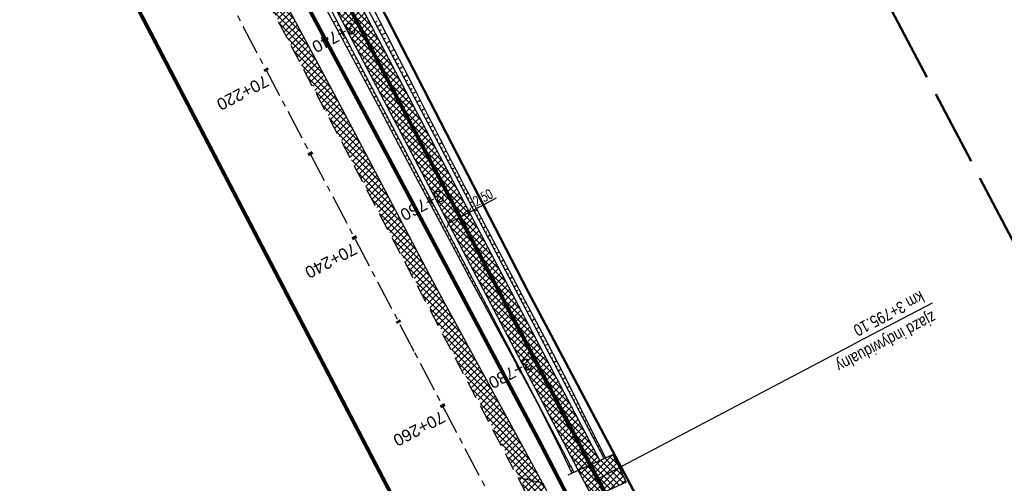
# Model space of a CAD drawing. Header units: metres. Extents: x 7529615 to 7533751, y 5721195 to 5727898.
# Tile 22 of 138: x 7531424 to 7531528, y 5724446 to 5724494. Entities that reach past the tile are written whole.
import ezdxf

# ---------------------------------------------------------------- set-up
doc = ezdxf.new("R2010")
doc.units = ezdxf.units.M
doc.header["$PDMODE"] = 1
doc.header["$PDSIZE"] = 0.3
for name, pattern in [('CENTER', [50.8, 31.75, -6.35, 6.35, -6.35]), ('CENTER2', [28.575, 19.05, -3.175, 3.175, -3.175]), ('HIDDEN', [9.525, 6.35, -3.175]), ('L_0_09', [2.5, 2, -0.5])]:
    doc.linetypes.add(name, pattern=pattern)
for name, color, linetype in [('C-DROGI-SYTUACJA-ETYKIETY', 7, 'Continuous'), ('D-hatch-pobocza', 131, 'Continuous'), ('D-hatch-zjazdy-BA', 244, 'Continuous'), ('D-hatch-zjazdy-kruszywo', 111, 'Continuous'), ('D-pobocza', 60, 'Continuous'), ('D-rowy', 160, 'Continuous'), ('D-skarpa', 2, 'Continuous'), ('D-skarpa-kreskowanie', 2, 'Continuous'), ('D-wymiary', 1, 'Continuous')]:
    doc.layers.add(name, color=color, linetype=linetype)
for name, color, linetype, lineweight, true_color in [('D-hatch-ciag-pieszo-rowerowy', 7, 'Continuous', 13, 0xff9f80), ('D-linia-podzialowa-ZRID', 7, 'Continuous', 50, 0x40ff00), ('zakres-mdcp', 7, 'L_0_09', 50, 0xff05ff)]:
    doc.layers.add(name, color=color, linetype=linetype, lineweight=lineweight, true_color=true_color)
for name, color, linetype, lineweight in [('D-krawędzie', 3, 'Continuous', 30), ('D-obrzeża', 2, 'Continuous', 30), ('D-oś', 2, 'CENTER', 30), ('D-pas-drogowy', 7, 'HIDDEN', 50), ('D-zjazdy', 202, 'Continuous', 30), ('D-zjazdy-opis', 202, 'Continuous', 30)]:
    doc.layers.add(name, color=color, linetype=linetype, lineweight=lineweight)
doc.layers.add('poprzeczki', color=7, linetype='Continuous', true_color=0x0000c7)
doc.styles.add('2mm08', font='arial.ttf', dxfattribs={"width": 0.8})
doc.styles.add('DIMTEXT', font='simplex.shx', dxfattribs={"width": 0.7})
doc.styles.get("Standard").update_dxf_attribs({"font": 'arial.ttf'})
doc.dimstyles.new('500', dxfattribs={"dimtxt": 1, "dimasz": 0.7, "dimexe": 0.2, "dimexo": 0.5, "dimgap": 0.2, "dimtad": 1, "dimrnd": 0.005, "dimzin": 0, "dimdsep": 46, "dimtxsty": 'DIMTEXT', "dimblk": 'ARCHTICK', "dimcen": 0, "dimclrd": 256, "dimclre": 256, "dimclrt": 2, "dimadec": 5, "dimazin": 0, "dimtfac": 1, "dimtofl": 0, "dimtmove": 0, "dimatfit": 3, "dimfxl": 1, "dimtolj": 1, "dimtzin": 0, "dimlwd": -1, "dimlwe": -1, "dimarcsym": 0})
pattern_1 = [(45, (0.88535, 0.46493), (-0.33675960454, 0.33675960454), []), (135, (0.88535, 0.46493), (-0.33675960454, -0.33675960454), [])]
pattern_2 = [(45, (0, 0), (-0.33675960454, 0.33675960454), []), (135, (0, 0), (-0.33675960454, -0.33675960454), [])]

# ---------------------------------------------------------------- blocks, each defined once
blk = doc.blocks.new('AeccTickLine')
at = {"color": 0, "linetype": 'ByBlock', "lineweight": -2}
blk.add_line((0, 1), (0, -1), dxfattribs=at)
blk = doc.blocks.new('_ArchTick')
at = {"color": 0, "linetype": 'ByBlock', "const_width": 0.15}
blk.add_lwpolyline([(-0.5, -0.5), (0.5, 0.5)], dxfattribs=at)
blk = doc.blocks.new('*D93')
at = {"layer": 'D-wymiary', "linetype": 'ByBlock', "transparency": 16777216}
for p, q in [((7531471.12, 5724474.16), (7531473.99, 5724475.66)), ((7531470.89, 5724474.6), (7531471.03, 5724474.33)), ((7531468.91, 5724472.99), (7531471.12, 5724474.16)), ((7531468.68, 5724473.43), (7531468.82, 5724473.17))]:
    blk.add_line(p, q, dxfattribs=at)
at = {"layer": 'Defpoints', "color": 0, "linetype": 'ByBlock', "transparency": 16777216}
for p in [(7531471.12, 5724474.16), (7531471.12, 5724474.16), (7531468.91, 5724472.99)]:
    blk.add_point(p, dxfattribs=at)
at = {"layer": 'D-wymiary', "linetype": 'ByBlock', "transparency": 16777216, "xscale": 0.6999999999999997, "yscale": 0.6999999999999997, "zscale": 0.6999999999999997}
for p, rotation in [((7531471.12, 5724474.16), 27.7463826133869), ((7531468.91, 5724472.99), 207.7463826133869)]:
    blk.add_blockref('_ArchTick', p, dxfattribs=dict(at, rotation=rotation))
at = {"layer": 'D-wymiary', "color": 2, "linetype": 'ByBlock', "transparency": 16777216, "insert": (7531472.54, 5724475.69), "char_height": 1, "attachment_point": 5, "rotation": 27.7464, "style": 'DIMTEXT'}
blk.add_mtext('\\A1;2.50', dxfattribs=at)

msp = doc.modelspace()

# ---------------------------------------------------------------- hatches: boundary and pattern name
at = {"layer": 'D-hatch-ciag-pieszo-rowerowy'}
h = msp.add_hatch(dxfattribs=at)
h.set_pattern_fill('ANSI37', color=256, scale=0.15, style=0)
h.set_pattern_definition(pattern_1)
h.paths.add_polyline_path([(7531426.003, 5724559.81), (7531399.692, 5724609.942), (7531381.172, 5724645.403), (7531371.149, 5724664.426), (7531369.294, 5724662.583), (7531378.958, 5724644.242), (7531397.477, 5724608.783), (7531423.79, 5724558.646), (7531445.036, 5724518.378), (7531473.71, 5724463.87), (7531482.589, 5724446.952), (7531484.87, 5724447.986), (7531475.922, 5724465.034), (7531447.248, 5724519.543)])
at = {"layer": 'D-hatch-pobocza'}
h = msp.add_hatch(dxfattribs=at)
h.set_pattern_fill('ANSI37', color=256, scale=0.15, style=0)
h.set_pattern_definition(pattern_2)
h.paths.add_polyline_path([(7531410.67, 5724574.2), (7531398.06, 5724598.28), (7531373.71, 5724644.55), (7531366.184, 5724659.134), (7531365.969, 5724658.886), (7531365.498, 5724656.917), (7531373.645, 5724641.454), (7531392.162, 5724605.999), (7531418.48, 5724555.853), (7531439.727, 5724515.582), (7531476.36, 5724446.19), (7531478.829, 5724445.626), (7531467.27, 5724466.87), (7531457.65, 5724485.09), (7531437.94, 5724521.98), (7531423.89, 5724548.61)])
at = {"layer": 'D-hatch-zjazdy-BA'}
h = msp.add_hatch(dxfattribs=at)
h.set_pattern_fill('ANSI37', color=256, scale=0.15, style=0)
h.set_pattern_definition(pattern_1)
h.paths.add_polyline_path([(7531484.103, 5724444.068), (7531487.632, 5724445.721), (7531486.23, 5724448.603), (7531482.589, 5724446.952)])
at = {"layer": 'D-hatch-zjazdy-kruszywo'}
h = msp.add_hatch(dxfattribs=at)
h.set_pattern_fill('ANSI37', color=256, scale=0.15, style=0)
h.set_pattern_definition(pattern_2)
h.paths.add_polyline_path([(7531478.829, 5724445.626), (7531476.36, 5724446.19), (7531479.925, 5724439.394), (7531481.151, 5724441.172)])

# ---------------------------------------------------------------- linework, layer by layer
at = {"layer": 'D-krawędzie', "linetype": 'HIDDEN', "ltscale": 0.3, "flags": 128}
msp.add_lwpolyline([(7530572.01, 5726166.06), (7530620.381, 5726072.761), (7530641.555, 5726032.008), (7530660.961, 5725995.07), (7530689.128, 5725941.54), (7530707.336, 5725907.032), (7530725.256, 5725873.093), (7530743.97, 5725837.654), (7530770.527, 5725787.119), (7530787.864, 5725754.267), (7530809.898, 5725712.542), (7530824.739, 5725684.389), (7530840.856, 5725653.693), (7530860.675, 5725616.154), (7530865.283, 5725607.394), (7530878.05, 5725583.08), (7530918.172, 5725507.178), (7530950.163, 5725446.305), (7530993.419, 5725364.265), (7531022.766, 5725308.719), (7531053.81, 5725249.872), (7531081.166, 5725197.875), (7531103.902, 5725154.541), (7531128.123, 5725108.448), (7531149.3, 5725068.25), (7531167.38, 5725033.767), (7531197.165, 5724976.988), (7531228.151, 5724918.034), (7531253.153, 5724870.491), (7531286.796, 5724806.654), (7531306.74, 5724768.665), (7531335.094, 5724714.652), (7531357.319, 5724672.439), (7531373.645, 5724641.454), (7531392.162, 5724605.999), (7531418.48, 5724555.853), (7531439.727, 5724515.582), (7531468.399, 5724461.077), (7531491.782, 5724416.528), (7531531.99, 5724339.833), (7531557.227, 5724291.659), (7531569.852, 5724267.577), (7531591.376, 5724226.548), (7531610.004, 5724191.103), (7531616.883, 5724177.999), (7531629.985, 5724153.025), (7531641.007, 5724132.022), (7531664.906, 5724087.617), (7531677.644, 5724064.786), (7531683.112, 5724054.988), (7531686.753, 5724048.18), (7531695.448, 5724031.697), (7531703.749, 5724015.917), (7531709.214, 5724005.514), (7531719.389, 5723986.147), (7531726.295, 5723973), (7531732.741, 5723960.736), (7531735.13, 5723956.19)], dxfattribs=at)
at = {"layer": 'D-linia-podzialowa-ZRID', "color": 12, "ltscale": 15, "true_color": 0xc70000}
msp.add_lwpolyline([(7531170.59, 5725055.606), (7531170.59, 5725055.606), (7531173.733, 5725044.081), (7531215.342, 5724964.86), (7531238.054, 5724921.685), (7531262.39, 5724875.283), (7531295.587, 5724811.266), (7531348.488, 5724712.363), (7531363.741, 5724682.684), (7531366.987, 5724675.865), (7531382.541, 5724646.111), (7531401.299, 5724610.875), (7531428.965, 5724558.862), (7531449.111, 5724520.398), (7531477.293, 5724465.831), (7531500.996, 5724421.113), (7531512.122, 5724400.549), (7531513.782, 5724396.757), (7531513.782, 5724396.757)], dxfattribs=at)
at = {"layer": 'D-obrzeża'}
msp.add_lwpolyline([(7531162.547, 5725061.318), (7531165.882, 5725054.959, -0.0685737), (7531167.27, 5725051.106), (7531167.915, 5725048.068, 0.0687895), (7531170.704, 5725040.34), (7531202.515, 5724979.795), (7531233.696, 5724920.95), (7531258.824, 5724873.473), (7531292.225, 5724809.507), (7531312.052, 5724771.454), (7531340.423, 5724719.339, -0.0090201), (7531345.426, 5724709.741), (7531362.629, 5724675.233), (7531378.958, 5724644.242), (7531397.477, 5724608.783), (7531423.79, 5724558.646), (7531445.036, 5724518.378), (7531473.71, 5724463.87), (7531497.095, 5724419.316), (7531505.905, 5724402.511, -0.0331712), (7531508.586, 5724396.451), (7531511.248, 5724389.164)], format="xyb", dxfattribs=at)
msp.add_lwpolyline([(7531484.87, 5724447.986), (7531475.922, 5724465.034), (7531447.248, 5724519.543), (7531426.003, 5724559.81), (7531399.692, 5724609.942), (7531381.172, 5724645.403), (7531371.149, 5724664.426)], dxfattribs=at)
at = {"layer": 'D-oś', "linetype": 'CENTER2', "lineweight": 35, "ltscale": 0.2}
msp.add_lwpolyline([(7531156.869, 5725074.83), (7531166.993, 5725055.55, -0.0687315), (7531168.479, 5725051.432), (7531169.1, 5725048.503, 0.0687825), (7531171.89, 5725040.776), (7531203.621, 5724980.378), (7531234.8, 5724921.535), (7531259.931, 5724874.055), (7531293.333, 5724810.086), (7531313.16, 5724772.033), (7531341.529, 5724719.923, -0.0090232), (7531346.533, 5724710.322), (7531363.735, 5724675.815), (7531380.065, 5724644.823), (7531398.584, 5724609.363), (7531424.897, 5724559.228), (7531446.142, 5724518.961), (7531474.816, 5724464.452), (7531498.201, 5724419.897)], format="xyb", dxfattribs=at)
at = {"layer": 'D-oś', "ltscale": 0.1}
msp.add_lwpolyline([(7531488.683, 5724414.901), (7531465.302, 5724459.448), (7531436.63, 5724513.951), (7531415.383, 5724554.223), (7531389.061, 5724604.375), (7531370.545, 5724639.828), (7531354.222, 5724670.808), (7531331.996, 5724713.024), (7531303.641, 5724767.038), (7531283.699, 5724805.024), (7531250.055, 5724868.862), (7531225.053, 5724916.406), (7531194.065, 5724975.362), (7531164.28, 5725032.142), (7531146.202, 5725066.622)], dxfattribs=at)
at = {"layer": 'D-pas-drogowy', "ltscale": 0.2, "flags": 128}
msp.add_lwpolyline([(7531633.019, 5724182.834, 0.4, 0.4, 0), (7531617.559, 5724211.608, 0.4, 0.4, 0), (7531566.784, 5724302.736, 0.4, 0.4, 0), (7531538.419, 5724356.47, 0.4, 0.4, 0), (7531526.32, 5724379.39, 0.4, 0.4, 0), (7531516.102, 5724393.607, 0.4, 0.4, 0.0014851), (7531513.78, 5724396.838, 0.4, 0.4, 0), (7531501.87, 5724413.41, 0.4, 0.4, 0), (7531474.926, 5724464.508, 0.4, 0.4, 0), (7531446.2, 5724518.992, 0.4, 0.4, 0), (7531424.962, 5724559.262, 0.4, 0.4, 0), (7531398.444, 5724609.566, 0.4, 0.4, 0), (7531379.647, 5724645.216, 0.4, 0.4, 0), (7531365.23, 5724672.56, 0.4, 0.4, 0), (7531341.306, 5724717.915, 0.4, 0.4, 0), (7531312.9, 5724771.789, 0.4, 0.4, 0), (7531292.591, 5724810.307, 0.4, 0.4, 0), (7531259.392, 5724873.271, 0.4, 0.4, 0), (7531233.74, 5724921.923, 0.4, 0.4, 0), (7531203.073, 5724980.092, 0.4, 0.4, 0), (7531173.471, 5725036.225, 0.4, 0.4, 0), (7531168.27, 5725046.09, 0.4, 0.4, 0), (7531172.29, 5725062.58, 0.4, 0.4, 0), (7531166.31, 5725074.58, 0.4, 0.4, 0), (7531150.32, 5725079.6, 0.4, 0.4, 0), (7531141.5, 5725096.43, 0.4, 0.4, 0), (7531109.312, 5725157.814, 0.4, 0.4, 0), (7531086.641, 5725201.048, 0.4, 0.4, 0), (7531059.198, 5725253.384, 0.4, 0.4, 0), (7531028.207, 5725312.489, 0.4, 0.4, 0), (7530999.105, 5725367.99, 0.4, 0.4, 0), (7530956.248, 5725449.725, 0.4, 0.4, 0), (7530924.398, 5725510.464, 0.4, 0.4, 0), (7530897.51, 5725561.74, 0.4, 0.4, 0), (7530894.46, 5725566.14, 0.4, 0.4, 0), (7530892.16, 5725570.49, 0.4, 0.4, 0), (7530869.363, 5725613.307, 0.4, 0.4, 0), (7530861.694, 5725627.705, 0.4, 0.4, 0), (7530852.74, 5725644.52, 0.4, 0.4, 0), (7530831.51, 5725684.2, 0.4, 0.4, 0), (7530811.13, 5725722.52, 0.4, 0.4, 0), (7530792.348, 5725757.941, 0.4, 0.4, 0), (7530768.03, 5725803.8, 0.4, 0.4, 0), (7530748.769, 5725840.179, 0.4, 0.4, 0), (7530727.7, 5725879.97, 0.4, 0.4, 0), (7530712.098, 5725909.545, 0.4, 0.4, 0), (7530693.644, 5725944.645, 0.4, 0.4, 0), (7530665.702, 5725997.539, 0.4, 0.4, 0), (7530641.76, 5726042.88, 0.4, 0.4, 0), (7530616.5, 5726091.48, 0.4, 0.4, 0), (7530604.628, 5726114.32, 0.4, 0.4, -0.0077628), (7530602.5, 5726118.43, 0.4, 0.4, 0), (7530603.992, 5726123.395, 0.4, 0.4, 0), (7530606.53, 5726131.84, 0.4, 0.4, 0), (7530603.27, 5726136.83, 0.4, 0.4, 0), (7530593.776, 5726151.369, 0.4, 0.4, 0), (7530590.203, 5726156.84, 0.4, 0.4, 0), (7530583.3, 5726167.41, 0.4, 0.4, 0), (7530580.578, 5726170.428, 0.4, 0.4, 0), (7530575.85, 5726175.67, 0.4, 0.4, 0), (7530569.01, 5726186.66, 0.4, 0.4, 0), (7530562.555, 5726199.189, 0.4, 0.4, 0), (7530555.67, 5726211.39, 0.4, 0.4, 0), (7530548.29, 5726224.23, 0.4, 0.4, 0), (7530540.58, 5726237.71, 0.4, 0.4, 0), (7530532.68, 5726252.65, 0.4, 0.4, 0), (7530524.06, 5726269.35, 0.4, 0.4, 0), (7530502.82, 5726309.91, 0.4, 0.4, 0), (7530488.83, 5726336.63, 0.4, 0.4, 0), (7530466.03, 5726380.16, 0.4, 0.4, 0), (7530438.47, 5726432.77, 0.4, 0.4, 0), (7530424.53, 5726459.09, 0.4, 0.4, 0), (7530401.63, 5726502.97, 0.4, 0.4, 0), (7530383.38, 5726538.06, 0.4, 0.4, 0), (7530353.97, 5726593.52, 0.4, 0.4, 0), (7530338.47, 5726622.74, 0.4, 0.4, 0), (7530322.01, 5726653.88, 0.4, 0.4, 0), (7530297.54, 5726700.33, 0.4, 0.4, 0), (7530287.38, 5726719.6, 0.4, 0.4, 0), (7530285.95, 5726722.316, 0.4, 0.4, 0), (7530280.26, 5726733.12, 0.4, 0.4, 0), (7530266.73, 5726758.74, 0.4, 0.4, 0), (7530260.42, 5726770.47, 0.4, 0.4, 0), (7530253.25, 5726783.82, 0.4, 0.4, 0), (7530244.95, 5726799.33, 0.4, 0.4, 0), (7530239.39, 5726808.49, 0.4, 0.4, 0), (7530238.29, 5726807.9, 0.4, 0.4, 0), (7530218.11, 5726850.67, 0.4, 0.4, 0), (7530175.907, 5726928.168, 0.4, 0.4, 0), (7530096.68, 5727076.15, 0.4, 0.4, 0), (7530094.68, 5727079.89, 0.4, 0.4, 0), (7530064.597, 5727135.523, 0.4, 0.4, 0), (7530046.731, 5727168.892, 0.4, 0.4, 0), (7530025.803, 5727208.461, 0.4, 0.4, 0), (7530012.847, 5727232.979, 0.4, 0.4, 0), (7529994.15, 5727268.45, 0.4, 0.4, 0), (7529981.671, 5727291.93, 0.4, 0.4, 0), (7529949.89, 5727351.73, 0.4, 0.4, 0), (7529924.75, 5727399.03, 0.4, 0.4, 0), (7529915.516, 5727417.1, 0.4, 0.4, 0), (7529885.83, 5727475.19, 0.4, 0.4, 0), (7529862.56, 5727519.97, 0.4, 0.4, 0), (7529852.985, 5727538.191, 0.4, 0.4, 0), (7529836.513, 5727569.511, 0.4, 0.4, 0), (7529815.369, 5727609.141, 0.4, 0.4, 0), (7529792.795, 5727651.247, 0.4, 0.4, 0), (7529774.199, 5727685.858, 0.4, 0.4, 0), (7529746.966, 5727736.059, 0.4, 0.4, 0), (7529733.92, 5727757.62, 0.4, 0.4, 0), (7529708.607, 5727806.389, 0.4, 0.4, 0), (7529688.492, 5727796.345, 0.4, 0.4, 0), (7529723.55, 5727729.88, 0.4, 0.4, 0), (7529725.42, 5727730.2, 0.4, 0.4, 0), (7529735.38, 5727711.28, 0.4, 0.4, 0), (7529739.21, 5727707.77, 0.4, 0.4, 0), (7529753.31, 5727681.13, 0.4, 0.4, 0), (7529755.178, 5727682.114, 0.4, 0.4, 0), (7529792.102, 5727611.923, 0.4, 0.4, 0), (7529811.741, 5727574.662, 0.4, 0.4, 0), (7529835.194, 5727530.193, 0.4, 0.4, 0), (7529857.56, 5727487.787, 0.4, 0.4, 0), (7529875.155, 5727454.426, 0.4, 0.4, 0), (7529890.63, 5727425.131, 0.4, 0.4, 0), (7529900.671, 5727406.159, 0.4, 0.4, 0), (7529953.284, 5727306.747, 0.4, 0.4, 0), (7529983.208, 5727250.207, 0.4, 0.4, 0), (7530015.379, 5727189.42, 0.4, 0.4, 0), (7530062.319, 5727099.625, 0.4, 0.4, 0), (7530100.06, 5727027.16, 0.4, 0.4, 0), (7530105.06, 5727018.32, 0.4, 0.4, 0), (7530143.175, 5726945.066, 0.4, 0.4, 0), (7530170.547, 5726892.961, 0.4, 0.4, 0), (7530195.92, 5726850.75, 0.4, 0.4, 0), (7530194.71, 5726849.15, 0.4, 0.4, 0), (7530197.22, 5726845.06, 0.4, 0.4, 0), (7530254.03, 5726738.21, 0.4, 0.4, 0), (7530261.371, 5726724.163, 0.4, 0.4, 0), (7530281.54, 5726685.57, 0.4, 0.4, 0), (7530289.214, 5726671.967, 0.4, 0.4, 0), (7530300.51, 5726651.778, 0.4, 0.4, 0), (7530303.939, 5726645.168, 0.4, 0.4, 0), (7530334.708, 5726583.665, 0.4, 0.4, 0), (7530397.759, 5726458.5, 0.4, 0.4, 0), (7530450.41, 5726357.28, 0.4, 0.4, 0), (7530482.4, 5726303.41, 0.4, 0.4, 0), (7530483.688, 5726301.003, 0.4, 0.4, 0), (7530491.35, 5726283.94, 0.4, 0.4, 0), (7530512.67, 5726243.78, 0.4, 0.4, 0), (7530529.43, 5726209.46, 0.4, 0.4, 0), (7530571.29, 5726130.56, 0.4, 0.4, 0), (7530581.28, 5726107.21, 0.4, 0.4, 0), (7530591.16, 5726088.44, 0.4, 0.4, 0), (7530597.42, 5726080.68, 0.4, 0.4, 0), (7530607.21, 5726063.51, 0.4, 0.4, 0), (7530610.82, 5726061.93, 0.4, 0.4, 0), (7530634.935, 5726016.147, 0.4, 0.4, 0), (7530642.914, 5726001.078, 0.4, 0.4, 0), (7530695.12, 5725902.09, 0.4, 0.4, 0), (7530708.718, 5725876.303, 0.4, 0.4, 0), (7530755.54, 5725787.51, 0.4, 0.4, 0), (7530802.56, 5725694.925, 0.4, 0.4, 0), (7530840.085, 5725624.059, 0.4, 0.4, 0), (7530865.243, 5725577.494, 0.4, 0.4, 0), (7530914.557, 5725484.684, 0.4, 0.4, 0), (7530964.182, 5725390.836, 0.4, 0.4, 0), (7531008.007, 5725307.954, 0.4, 0.4, 0), (7531059.253, 5725211.041, 0.4, 0.4, 0), (7531127.66, 5725081.67, 0.4, 0.4, 0), (7531345.12, 5724669.94, 0.4, 0.4, 0), (7531388.464, 5724586.93, 0.4, 0.4, 0), (7531412.35, 5724541.183, 0.4, 0.4, 0), (7531482.09, 5724407.62, 0.4, 0.4, 0), (7531504.02, 5724366.79, 0.4, 0.4, 0), (7531519.374, 5724337.52, 0.4, 0.4, 0), (7531563.749, 5724252.932, 0.4, 0.4, 0), (7531602.175, 5724179.681, 0.4, 0.4, 0), (7531619.177, 5724147.204, 0.4, 0.4, 0), (7531625.038, 5724135.635, 0.4, 0.4, 0), (7531656.796, 5724073.316, 0.4, 0.4, 0), (7531675.12, 5724037.36, 0.4, 0.4, 0), (7531682.71, 5724022.92, 0.4, 0.4, 0), (7531705.565, 5723979.811, 0.4, 0.4, 0), (7531736.606, 5723921.262, 0.4, 0.4, 0), (7531750.46, 5723895.13, 0.4, 0.4, 0), (7531740.77, 5723886.56, 0.4, 0.4, 0), (7531732.86, 5723885, 0.4, 0.4, 0), (7531722.18, 5723887.77, 0.4, 0.4, 0), (7531729.87, 5723862.17, 0.4, 0.4, 0), (7531742.92, 5723861.93, 0.4, 0.4, 0), (7531763.71, 5723859.52, 0.4, 0.4, 0), (7531768.42, 5723854.12, 0.4, 0.4, 0), (7531787.42, 5723817.97, 0.4, 0.4, 0), (7531795.57, 5723809.82, 0.4, 0.4, 0), (7531816.347, 5723819.85, 0.4, 0.4, 0), (7531816.347, 5723819.85, 0.4, 0.4, 0), (7531805.06, 5723843.23, 0.4, 0.4, 0), (7531803.61, 5723886.23, 0.4, 0.4, 0), (7531803.61, 5723886.23, 0.4, 0.4, 0), (7531780.08, 5723929.25, 0.4, 0.4, 0), (7531758.69, 5723936.76, 0.4, 0.4, 0), (7531749.359, 5723946.412, 0.4, 0.4, 0), (7531742.71, 5723953.29, 0.4, 0.4, 0), (7531735.177, 5723967.878, 0.4, 0.4, 0), (7531722.37, 5723992.68, 0.4, 0.4, 0), (7531705.042, 5724030.886, 0.4, 0.4, 0), (7531699.47, 5724043.17, 0.4, 0.4, 0), (7531692.69, 5724058.11, 0.4, 0.4, 0), (7531679.672, 5724084.017, 0.4, 0.4, 0), (7531674.55, 5724094.21, 0.4, 0.4, 0), (7531666.633, 5724114.003, 0.4, 0.4, 0), (7531649, 5724153.82, 0.4, 0.4, 0), (7531641.49, 5724149.34, 0.4, 0.4, 0), (7531626.04, 5724179.34, 0.4, 0.4, 0), (7531633.03, 5724182.84, 0, 0, 0)], format="xyseb", dxfattribs=at)
at = {"layer": 'D-pobocza'}
for points in [[(7531485.326, 5724448.193), (7531476.365, 5724465.266), (7531447.69, 5724519.776), (7531426.445, 5724560.043), (7531400.135, 5724610.174), (7531381.615, 5724645.636), (7531371.52, 5724664.794)], [(7531369.222, 5724661.648), (7531378.515, 5724644.01), (7531397.034, 5724608.551), (7531423.348, 5724558.413), (7531444.594, 5724518.145), (7531473.267, 5724463.637), (7531482.133, 5724446.746)], [(7531478.829, 5724445.626), (7531467.27, 5724466.87), (7531457.65, 5724485.09), (7531437.94, 5724521.98), (7531423.89, 5724548.61), (7531410.67, 5724574.2), (7531398.06, 5724598.28), (7531373.71, 5724644.55), (7531366.184, 5724659.134)]]:
    msp.add_lwpolyline(points, dxfattribs=at)
at = {"layer": 'D-rowy', "linetype": 'HIDDEN', "ltscale": 0.1, "const_width": 0.4, "flags": 128}
msp.add_lwpolyline([(7531506.121, 5724397.133), (7531489.191, 5724429.341), (7531483.4, 5724440.512), (7531478.412, 5724450.147), (7531462.901, 5724479.304), (7531434.633, 5724532.162), (7531396.749, 5724604.645), (7531378.596, 5724640.173), (7531368.21, 5724659.05), (7531363.9, 5724666.92), (7531355.877, 5724682.662), (7531338.033, 5724716.835), (7531309.902, 5724770.333), (7531304.158, 5724781.147), (7531299.737, 5724789.052), (7531294.93, 5724798.468), (7531279.862, 5724827.641), (7531247.715, 5724888.417), (7531220.373, 5724940.873), (7531195.514, 5724987.527), (7531168.706, 5725038.836), (7531161.296, 5725053.455), (7531161.296, 5725053.455)], dxfattribs=at)
at = {"layer": 'D-skarpa', "linetype": 'Continuous'}
msp.add_lwpolyline([(7531422.697, 5724558.074), (7531423.974, 5724555.51), (7531426.2, 5724551.032), (7531428.539, 5724546.612), (7531430.914, 5724542.212), (7531433.27, 5724537.802), (7531437.98, 5724528.981), (7531440.343, 5724524.574), (7531442.721, 5724520.175), (7531443.991, 5724517.826), (7531445.095, 5724515.778), (7531459.331, 5724489.369), (7531461.688, 5724484.959), (7531464.024, 5724480.539), (7531468.721, 5724471.71), (7531471.078, 5724467.301), (7531473.123, 5724463.562), (7531473.477, 5724462.915), (7531475.873, 5724458.525), (7531478.242, 5724454.122), (7531480.472, 5724449.646), (7531481.921, 5724446.65)], dxfattribs=at)
msp.add_lwpolyline([(7531428.595, 5724557.949), (7531448.318, 5724520.109), (7531449.394, 5724518.039), (7531451.7, 5724513.603), (7531454.001, 5724509.164), (7531460.854, 5724495.82), (7531463.139, 5724491.372), (7531465.424, 5724486.925, 0.0041922), (7531472.327, 5724473.608), (7531476.661, 5724465.422), (7531477.007, 5724464.768), (7531479.342, 5724460.347), (7531481.643, 5724455.907), (7531483.865, 5724451.427), (7531485.473, 5724448.26)], format="xyb", dxfattribs=at)
at = {"layer": 'D-skarpa-kreskowanie', "linetype": 'Continuous'}
for p, q in [((7531457.125, 5724494.322, 108.973), (7531456.764, 5724494.132, 108.7)), ((7531457.358, 5724493.879, 108.973), (7531457.18, 5724493.786, 108.838)), ((7531457.591, 5724493.437, 108.973), (7531457.238, 5724493.251, 108.707)), ((7531461.164, 5724494.162, 109.102), (7531461.377, 5724494.274, 108.942)), ((7531461.397, 5724493.72, 109.102), (7531461.819, 5724493.942, 108.784)), ((7531461.63, 5724493.277, 109.102), (7531461.839, 5724493.387, 108.944)), ((7531457.824, 5724492.994, 108.972), (7531457.65, 5724492.903, 108.841)), ((7531458.057, 5724492.552, 108.972), (7531457.713, 5724492.371, 108.713)), ((7531461.863, 5724492.835, 109.102), (7531462.276, 5724493.052, 108.79)), ((7531462.095, 5724492.392, 109.101), (7531462.3, 5724492.5, 108.947)), ((7531458.289, 5724492.109, 108.972), (7531458.12, 5724492.02, 108.844)), ((7531458.522, 5724491.667, 108.972), (7531458.187, 5724491.491, 108.72)), ((7531458.755, 5724491.224, 108.972), (7531458.59, 5724491.138, 108.847)), ((7531462.328, 5724491.95, 109.101), (7531462.733, 5724492.163, 108.796)), ((7531462.561, 5724491.507, 109.101), (7531462.761, 5724491.612, 108.95)), ((7531462.794, 5724491.065, 109.101), (7531463.19, 5724491.273, 108.802)), ((7531458.988, 5724490.782, 108.971), (7531458.662, 5724490.611, 108.726)), ((7531459.22, 5724490.339, 108.971), (7531459.06, 5724490.255, 108.85)), ((7531463.026, 5724490.622, 109.101), (7531463.222, 5724490.725, 108.953)), ((7531463.259, 5724490.18, 109.1), (7531463.647, 5724490.383, 108.808)), ((7531459.453, 5724489.897, 108.971), (7531459.136, 5724489.73, 108.732)), ((7531459.686, 5724489.454, 108.971), (7531459.53, 5724489.372, 108.853)), ((7531463.492, 5724489.737, 109.1), (7531463.684, 5724489.838, 108.956)), ((7531463.725, 5724489.295, 109.1), (7531464.104, 5724489.494, 108.815)), ((7531459.919, 5724489.012, 108.971), (7531459.609, 5724488.849, 108.737)), ((7531460.152, 5724488.569, 108.97), (7531459.998, 5724488.489, 108.855)), ((7531460.384, 5724488.127, 108.97), (7531460.08, 5724487.967, 108.741)), ((7531463.958, 5724488.852, 109.1), (7531464.145, 5724488.951, 108.959)), ((7531464.19, 5724488.41, 109.1), (7531464.561, 5724488.604, 108.821)), ((7531464.423, 5724487.967, 109.099), (7531464.606, 5724488.063, 108.961)), ((7531460.617, 5724487.684, 108.97), (7531460.467, 5724487.605, 108.857)), ((7531460.85, 5724487.242, 108.97), (7531460.552, 5724487.085, 108.745)), ((7531464.656, 5724487.525, 109.099), (7531465.018, 5724487.715, 108.827)), ((7531464.889, 5724487.082, 109.099), (7531465.067, 5724487.176, 108.964)), ((7531461.083, 5724486.799, 108.97), (7531460.935, 5724486.722, 108.858)), ((7531461.315, 5724486.357, 108.969), (7531461.023, 5724486.203, 108.749)), ((7531465.121, 5724486.64, 109.099), (7531465.475, 5724486.825, 108.833)), ((7531465.354, 5724486.197, 109.099), (7531465.529, 5724486.289, 108.967)), ((7531461.548, 5724485.914, 108.969), (7531461.403, 5724485.838, 108.86)), ((7531461.781, 5724485.472, 108.969), (7531461.494, 5724485.321, 108.753)), ((7531462.014, 5724485.029, 108.969), (7531461.872, 5724484.955, 108.862)), ((7531465.587, 5724485.755, 109.098), (7531465.932, 5724485.936, 108.839)), ((7531465.82, 5724485.312, 109.098), (7531465.99, 5724485.402, 108.97)), ((7531466.053, 5724484.87, 109.098), (7531466.389, 5724485.046, 108.845)), ((7531462.247, 5724484.587, 108.969), (7531461.963, 5724484.438, 108.755)), ((7531462.479, 5724484.144, 108.968), (7531462.338, 5724484.07, 108.862)), ((7531466.285, 5724484.427, 109.098), (7531466.451, 5724484.514, 108.973)), ((7531466.518, 5724483.984, 109.098), (7531466.846, 5724484.157, 108.851)), ((7531462.712, 5724483.702, 108.968), (7531462.43, 5724483.554, 108.756)), ((7531462.945, 5724483.259, 108.968), (7531462.805, 5724483.185, 108.862)), ((7531466.751, 5724483.542, 109.097), (7531466.913, 5724483.627, 108.976)), ((7531466.984, 5724483.099, 109.097), (7531467.303, 5724483.267, 108.857)), ((7531463.178, 5724482.817, 108.968), (7531462.898, 5724482.67, 108.757)), ((7531463.41, 5724482.374, 108.968), (7531463.271, 5724482.301, 108.862)), ((7531463.643, 5724481.932, 108.967), (7531463.365, 5724481.785, 108.758)), ((7531467.216, 5724482.657, 109.097), (7531467.374, 5724482.74, 108.978)), ((7531467.449, 5724482.214, 109.097), (7531467.76, 5724482.378, 108.862)), ((7531467.682, 5724481.772, 109.097), (7531467.837, 5724481.854, 108.98)), ((7531463.876, 5724481.489, 108.967), (7531463.737, 5724481.416, 108.863)), ((7531464.109, 5724481.047, 108.967), (7531463.832, 5724480.901, 108.759)), ((7531467.915, 5724481.329, 109.096), (7531468.225, 5724481.493, 108.863)), ((7531468.148, 5724480.887, 109.096), (7531468.302, 5724480.968, 108.98)), ((7531464.342, 5724480.604, 108.967), (7531464.204, 5724480.532, 108.863)), ((7531464.574, 5724480.162, 108.967), (7531464.301, 5724480.018, 108.761)), ((7531468.38, 5724480.444, 109.096), (7531468.689, 5724480.607, 108.863)), ((7531468.613, 5724480.002, 109.096), (7531468.767, 5724480.083, 108.98)), ((7531464.807, 5724479.719, 108.966), (7531464.672, 5724479.648, 108.864)), ((7531465.04, 5724479.277, 108.966), (7531464.771, 5724479.135, 108.763)), ((7531465.273, 5724478.834, 108.966), (7531465.139, 5724478.764, 108.865)), ((7531468.846, 5724479.559, 109.096), (7531469.154, 5724479.721, 108.864)), ((7531469.079, 5724479.117, 109.095), (7531469.232, 5724479.198, 108.98)), ((7531469.312, 5724478.674, 109.095), (7531469.618, 5724478.836, 108.864)), ((7531465.505, 5724478.392, 108.966), (7531465.24, 5724478.252, 108.766)), ((7531465.738, 5724477.949, 108.966), (7531465.607, 5724477.88, 108.867)), ((7531469.544, 5724478.232, 109.095), (7531469.697, 5724478.312, 108.98)), ((7531469.777, 5724477.789, 109.095), (7531470.082, 5724477.95, 108.865)), ((7531465.971, 5724477.507, 108.965), (7531465.71, 5724477.369, 108.769)), ((7531466.204, 5724477.064, 108.965), (7531466.074, 5724476.996, 108.868)), ((7531470.01, 5724477.347, 109.095), (7531470.161, 5724477.426, 108.981)), ((7531470.243, 5724476.904, 109.094), (7531470.541, 5724477.061, 108.869)), ((7531466.437, 5724476.622, 108.965), (7531466.18, 5724476.487, 108.772)), ((7531466.669, 5724476.179, 108.965), (7531466.542, 5724476.112, 108.869)), ((7531466.902, 5724475.737, 108.965), (7531466.649, 5724475.604, 108.774)), ((7531470.475, 5724476.462, 109.094), (7531470.623, 5724476.54, 108.983)), ((7531470.708, 5724476.019, 109.094), (7531471.001, 5724476.173, 108.874)), ((7531470.941, 5724475.577, 109.094), (7531471.086, 5724475.653, 108.985)), ((7531467.135, 5724475.294, 108.964), (7531467.01, 5724475.228, 108.87)), ((7531467.368, 5724474.852, 108.964), (7531467.119, 5724474.721, 108.777)), ((7531471.174, 5724475.134, 109.094), (7531471.46, 5724475.285, 108.878)), ((7531471.407, 5724474.692, 109.093), (7531471.548, 5724474.766, 108.987)), ((7531467.601, 5724474.409, 108.964), (7531467.477, 5724474.344, 108.871)), ((7531467.833, 5724473.967, 108.964), (7531467.589, 5724473.838, 108.78)), ((7531468.066, 5724473.524, 108.964), (7531467.945, 5724473.46, 108.872)), ((7531471.639, 5724474.249, 109.093), (7531471.919, 5724474.397, 108.882)), ((7531471.872, 5724473.807, 109.093), (7531472.011, 5724473.88, 108.989)), ((7531468.299, 5724473.082, 108.963), (7531468.059, 5724472.955, 108.782)), ((7531468.532, 5724472.639, 108.963), (7531468.413, 5724472.576, 108.873)), ((7531472.105, 5724473.364, 109.093), (7531472.38, 5724473.509, 108.886)), ((7531472.338, 5724472.922, 109.093), (7531472.476, 5724472.994, 108.989)), ((7531472.57, 5724472.479, 109.092), (7531472.848, 5724472.625, 108.884)), ((7531468.764, 5724472.197, 108.963), (7531468.528, 5724472.072, 108.785)), ((7531468.997, 5724471.754, 108.963), (7531468.88, 5724471.693, 108.875)), ((7531472.803, 5724472.037, 109.092), (7531472.942, 5724472.11, 108.987)), ((7531473.036, 5724471.594, 109.092), (7531473.315, 5724471.741, 108.882)), ((7531469.23, 5724471.312, 108.963), (7531468.999, 5724471.19, 108.789)), ((7531469.463, 5724470.869, 108.962), (7531469.349, 5724470.809, 108.877)), ((7531469.696, 5724470.427, 108.962), (7531469.471, 5724470.308, 108.793)), ((7531473.269, 5724471.152, 109.092), (7531473.409, 5724471.226, 108.986)), ((7531473.502, 5724470.709, 109.092), (7531473.783, 5724470.857, 108.879)), ((7531469.928, 5724469.984, 108.962), (7531469.817, 5724469.926, 108.878)), ((7531470.161, 5724469.542, 108.962), (7531469.942, 5724469.426, 108.797)), ((7531473.734, 5724470.267, 109.091), (7531473.876, 5724470.341, 108.985)), ((7531473.967, 5724469.824, 109.091), (7531474.251, 5724469.974, 108.877)), ((7531474.2, 5724469.382, 109.091), (7531474.343, 5724469.457, 108.984)), ((7531470.394, 5724469.099, 108.962), (7531470.286, 5724469.042, 108.88)), ((7531470.627, 5724468.657, 108.961), (7531470.414, 5724468.544, 108.801)), ((7531474.433, 5724468.939, 109.091), (7531474.719, 5724469.09, 108.875)), ((7531474.665, 5724468.497, 109.091), (7531474.809, 5724468.572, 108.982)), ((7531470.859, 5724468.214, 108.961), (7531470.754, 5724468.159, 108.882)), ((7531471.092, 5724467.771, 108.961), (7531470.885, 5724467.663, 108.805)), ((7531471.325, 5724467.329, 108.961), (7531471.223, 5724467.275, 108.884)), ((7531474.898, 5724468.054, 109.09), (7531475.187, 5724468.206, 108.873)), ((7531475.131, 5724467.612, 109.09), (7531475.276, 5724467.688, 108.981)), ((7531475.364, 5724467.169, 109.09), (7531475.655, 5724467.322, 108.871)), ((7531471.558, 5724466.886, 108.961), (7531471.362, 5724466.783, 108.813)), ((7531471.791, 5724466.444, 108.96), (7531471.696, 5724466.394, 108.889)), ((7531475.597, 5724466.727, 109.09), (7531475.743, 5724466.804, 108.98)), ((7531475.829, 5724466.284, 109.09), (7531476.123, 5724466.439, 108.868)), ((7531472.023, 5724466.001, 108.96), (7531471.841, 5724465.906, 108.823)), ((7531472.256, 5724465.559, 108.96), (7531472.169, 5724465.513, 108.894)), ((7531476.062, 5724465.842, 109.089), (7531476.209, 5724465.919, 108.978)), ((7531476.295, 5724465.399, 109.089), (7531476.591, 5724465.555, 108.866)), ((7531472.489, 5724465.116, 108.96), (7531472.321, 5724465.028, 108.834)), ((7531472.722, 5724464.674, 108.96), (7531472.641, 5724464.632, 108.899)), ((7531472.954, 5724464.231, 108.959), (7531472.801, 5724464.151, 108.844)), ((7531476.527, 5724464.956, 109.089), (7531476.676, 5724465.034, 108.977)), ((7531476.76, 5724464.514, 109.089), (7531477.058, 5724464.67, 108.864)), ((7531473.187, 5724463.789, 108.959), (7531473.114, 5724463.751, 108.904)), ((7531473.42, 5724463.346, 108.959), (7531473.281, 5724463.273, 108.855)), ((7531476.992, 5724464.071, 109.089), (7531477.142, 5724464.15, 108.976)), ((7531477.225, 5724463.628, 109.088), (7531477.525, 5724463.786, 108.862)), ((7531477.457, 5724463.186, 109.088), (7531477.608, 5724463.265, 108.975)), ((7531473.652, 5724462.904, 108.959), (7531473.586, 5724462.869, 108.909)), ((7531473.884, 5724462.461, 108.959), (7531473.76, 5724462.396, 108.865)), ((7531477.689, 5724462.743, 109.088), (7531477.992, 5724462.902, 108.86)), ((7531477.922, 5724462.3, 109.088), (7531478.074, 5724462.38, 108.973)), ((7531474.117, 5724462.018, 108.958), (7531474.058, 5724461.987, 108.914)), ((7531474.349, 5724461.575, 108.958), (7531474.239, 5724461.518, 108.875)), ((7531474.582, 5724461.133, 108.958), (7531474.53, 5724461.106, 108.919)), ((7531478.154, 5724461.857, 109.088), (7531478.46, 5724462.018, 108.858)), ((7531478.386, 5724461.415, 109.087), (7531478.54, 5724461.495, 108.972)), ((7531478.619, 5724460.972, 109.087), (7531478.927, 5724461.134, 108.855)), ((7531474.814, 5724460.69, 108.958), (7531474.718, 5724460.64, 108.886)), ((7531475.046, 5724460.247, 108.958), (7531475.002, 5724460.224, 108.924)), ((7531478.851, 5724460.529, 109.087), (7531479.006, 5724460.61, 108.971)), ((7531479.083, 5724460.087, 109.087), (7531479.393, 5724460.249, 108.854)), ((7531475.279, 5724459.804, 108.957), (7531475.198, 5724459.762, 108.896)), ((7531475.511, 5724459.362, 108.957), (7531475.474, 5724459.342, 108.929)), ((7531479.316, 5724459.644, 109.087), (7531479.47, 5724459.724, 108.971)), ((7531479.548, 5724459.201, 109.086), (7531479.853, 5724459.361, 108.857)), ((7531475.743, 5724458.919, 108.957), (7531475.677, 5724458.884, 108.907)), ((7531475.976, 5724458.476, 108.957), (7531475.946, 5724458.461, 108.935)), ((7531476.208, 5724458.034, 108.957), (7531476.153, 5724458.005, 108.918)), ((7531479.781, 5724458.758, 109.086), (7531479.932, 5724458.838, 108.972)), ((7531480.013, 5724458.316, 109.086), (7531480.313, 5724458.473, 108.86)), ((7531480.245, 5724457.873, 109.086), (7531480.394, 5724457.951, 108.974)), ((7531476.441, 5724457.591, 108.956), (7531476.415, 5724457.578, 108.94)), ((7531476.673, 5724457.148, 108.956), (7531476.627, 5724457.124, 108.929)), ((7531480.478, 5724457.43, 109.086), (7531480.773, 5724457.585, 108.863)), ((7531480.71, 5724456.987, 109.085), (7531480.857, 5724457.064, 108.975)), ((7531476.905, 5724456.705, 108.956), (7531476.885, 5724456.695, 108.945)), ((7531477.138, 5724456.263, 108.956), (7531477.101, 5724456.243, 108.94)), ((7531480.942, 5724456.545, 109.085), (7531481.234, 5724456.698, 108.866)), ((7531481.175, 5724456.102, 109.085), (7531481.319, 5724456.178, 108.976)), ((7531477.37, 5724455.82, 108.956), (7531477.354, 5724455.812, 108.95)), ((7531477.602, 5724455.377, 108.956), (7531477.575, 5724455.363, 108.951)), ((7531477.812, 5724454.922, 108.956), (7531477.823, 5724454.928, 108.956)), ((7531481.407, 5724455.659, 109.085), (7531481.692, 5724455.809, 108.87)), ((7531481.64, 5724455.217, 109.085), (7531481.777, 5724455.289, 108.981)), ((7531481.872, 5724454.774, 109.085), (7531482.136, 5724454.913, 108.885)), ((7531478.049, 5724454.482, 108.962), (7531478.067, 5724454.492, 108.955)), ((7531478.283, 5724454.04, 108.967), (7531478.291, 5724454.045, 108.961)), ((7531482.104, 5724454.331, 109.084), (7531482.231, 5724454.398, 108.989)), ((7531482.337, 5724453.888, 109.084), (7531482.581, 5724454.016, 108.9)), ((7531478.506, 5724453.593, 108.974), (7531478.532, 5724453.606, 108.955)), ((7531478.729, 5724453.145, 108.981), (7531478.747, 5724453.154, 108.968)), ((7531482.569, 5724453.446, 109.084), (7531482.686, 5724453.507, 108.996)), ((7531482.801, 5724453.003, 109.084), (7531483.025, 5724453.12, 108.915)), ((7531478.952, 5724452.698, 108.988), (7531478.997, 5724452.721, 108.954)), ((7531479.175, 5724452.25, 108.995), (7531479.202, 5724452.264, 108.974)), ((7531479.398, 5724451.802, 109.002), (7531479.461, 5724451.835, 108.954)), ((7531483.034, 5724452.56, 109.084), (7531483.141, 5724452.616, 109.003)), ((7531483.266, 5724452.118, 109.083), (7531483.469, 5724452.224, 108.93)), ((7531483.499, 5724451.675, 109.083), (7531483.595, 5724451.725, 109.01)), ((7531479.621, 5724451.355, 109.008), (7531479.658, 5724451.374, 108.981)), ((7531479.844, 5724450.907, 109.015), (7531479.926, 5724450.95, 108.954)), ((7531483.731, 5724451.232, 109.083), (7531483.915, 5724451.328, 108.945)), ((7531483.963, 5724450.789, 109.083), (7531484.052, 5724450.836, 109.016)), ((7531480.067, 5724450.459, 109.022), (7531480.113, 5724450.483, 108.988)), ((7531480.29, 5724450.012, 109.029), (7531480.391, 5724450.065, 108.953)), ((7531484.196, 5724450.347, 109.083), (7531484.367, 5724450.437, 108.953)), ((7531484.428, 5724449.904, 109.082), (7531484.511, 5724449.947, 109.02)), ((7531480.512, 5724449.564, 109.036), (7531480.568, 5724449.593, 108.995)), ((7531480.73, 5724449.113, 109.047), (7531480.856, 5724449.179, 108.953)), ((7531480.948, 5724448.663, 109.058), (7531481.018, 5724448.7, 109.005)), ((7531484.66, 5724449.461, 109.082), (7531484.82, 5724449.545, 108.962)), ((7531484.893, 5724449.018, 109.082), (7531484.97, 5724449.059, 109.024)), ((7531485.125, 5724448.576, 109.082), (7531485.273, 5724448.653, 108.971)), ((7531481.166, 5724448.212, 109.069), (7531481.32, 5724448.294, 108.952)), ((7531481.383, 5724447.762, 109.08), (7531481.468, 5724447.807, 109.016)), ((7531481.601, 5724447.312, 109.091), (7531481.785, 5724447.408, 108.952)), ((7531481.819, 5724446.861, 109.101), (7531481.918, 5724446.913, 109.027))]:
    msp.add_line(p, q, dxfattribs=at)
at = {"layer": 'D-zjazdy'}
msp.add_lwpolyline([(7531481.525, 5724446.47), (7531486.23, 5724448.603), (7531487.646, 5724445.693), (7531483.461, 5724443.773)], dxfattribs=at)
at = {"layer": 'D-zjazdy', "linetype": 'ByBlock'}
msp.add_lwpolyline([(7531476.36, 5724446.19), (7531478.829, 5724445.626), (7531481.151, 5724441.172), (7531479.925, 5724439.394)], dxfattribs=at)
at = {"layer": 'D-zjazdy-opis', "color": 202, "linetype": 'Continuous', "lineweight": 30}
for p in [(7531519.93, 5724464.569), (7531484.512, 5724445.979)]:
    msp.add_line(p, (7531511.999, 5724460.406), dxfattribs=at)
at = {"layer": 'zakres-mdcp', "color": 202, "lineweight": 50, "ltscale": 4, "flags": 128}
msp.add_lwpolyline([(7531758.716, 5723850.032), (7531728.332, 5723851.794), (7531693.814, 5723894.136), (7531508.569, 5724248.602), (7531193.64, 5724847.394), (7530844.997, 5725516.068), (7530405.871, 5726335.327), (7530096.993, 5726929.301), (7529784.459, 5727520.373), (7529614.644, 5727842.41), (7529717.957, 5727897.667), (7529956.258, 5727449.278), (7530409.857, 5726589.568), (7530617.799, 5726197.499), (7530696.376, 5726240.903), (7530727.021, 5726177.862), (7530650.299, 5726135.481), (7530758.301, 5725929.636), (7531064.675, 5725351.856), (7531385.887, 5724741.515), (7531581.6, 5724370.323), (7531686.001, 5724174.745), (7531797.117, 5723955.134), (7531838.087, 5723957.501), (7531858.457, 5723931.987), (7531819.328, 5723892.549), (7531820.891, 5723857.614), (7531768.235, 5723832.41), (7531758.716, 5723850.032)], dxfattribs=at)

# ---------------------------------------------------------------- block references
at = {"layer": 'C-DROGI-SYTUACJA-ETYKIETY', "color": 2, "linetype": 'Continuous', "lineweight": 60, "xscale": 0.25, "yscale": 0.25, "zscale": 0.25}
for p, rotation in [((7531449.675, 5724489.154), 297.7463826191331), ((7531454.33, 5724480.304), 297.7463826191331), ((7531458.986, 5724471.453), 297.7463826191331), ((7531463.642, 5724462.603), 297.7463826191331), ((7531468.292, 5724453.75), 297.6938699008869)]:
    msp.add_blockref('AeccTickLine', p, dxfattribs=dict(at, rotation=rotation))
at = {"layer": 'poprzeczki', "color": 2, "linetype": 'Continuous', "lineweight": 60, "xscale": 0.25, "yscale": 0.25, "zscale": 0.25}
for p, rotation in [((7531463.521, 5724485.924), 297.7463826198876), ((7531468.176, 5724477.073), 297.7463826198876), ((7531472.832, 5724468.223), 297.7463826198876), ((7531477.483, 5724459.371), 297.6938745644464), ((7531482.13, 5724450.516), 297.6938745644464)]:
    msp.add_blockref('AeccTickLine', p, dxfattribs=dict(at, rotation=rotation))

# ---------------------------------------------------------------- texts
at = {"layer": 'C-DROGI-SYTUACJA-ETYKIETY', "color": 2}
for s, rotation, p in [('3+740', 207.74638, (7531458.708, 5724494.267)), ('70+220', 207.74638, (7531449.518, 5724488.647)), ('3+760', 207.74638, (7531468.019, 5724476.567)), ('70+240', 207.74638, (7531458.829, 5724470.947)), ('3+780', 207.69387, (7531477.325, 5724458.864)), ('70+260', 207.69387, (7531468.134, 5724453.244))]:
    msp.add_text(s, height=1.25, rotation=rotation, dxfattribs=at).set_placement(p)
at = {"layer": 'D-zjazdy-opis', "color": 202, "linetype": 'Continuous', "lineweight": 30, "char_height": 1.25, "rotation": 207.69387, "style": '2mm08'}
for s, insert, attachment_point in [('km 3+795.10', (7531519.255, 5724464.779), 1), ('zjazd indywidualny', (7531519.772, 5724464.062), 7)]:
    msp.add_mtext(s, dxfattribs=dict(at, insert=insert, attachment_point=attachment_point))

# ---------------------------------------------------------------- dimensions: what is measured, and where the dimension line sits
at = {"layer": 'D-wymiary', "linetype": 'ByBlock'}
dim = msp.add_aligned_dim(p1=(7531468.911, 5724472.991), p2=(7531471.124, 5724474.155), distance=0, dimstyle='500', dxfattribs=at)
dim.commit()
dim.dimension.update_dxf_attribs({"geometry": '*D93', "text_midpoint": (7531472.538, 5724475.69)})

doc.saveas('drawing.dxf')
